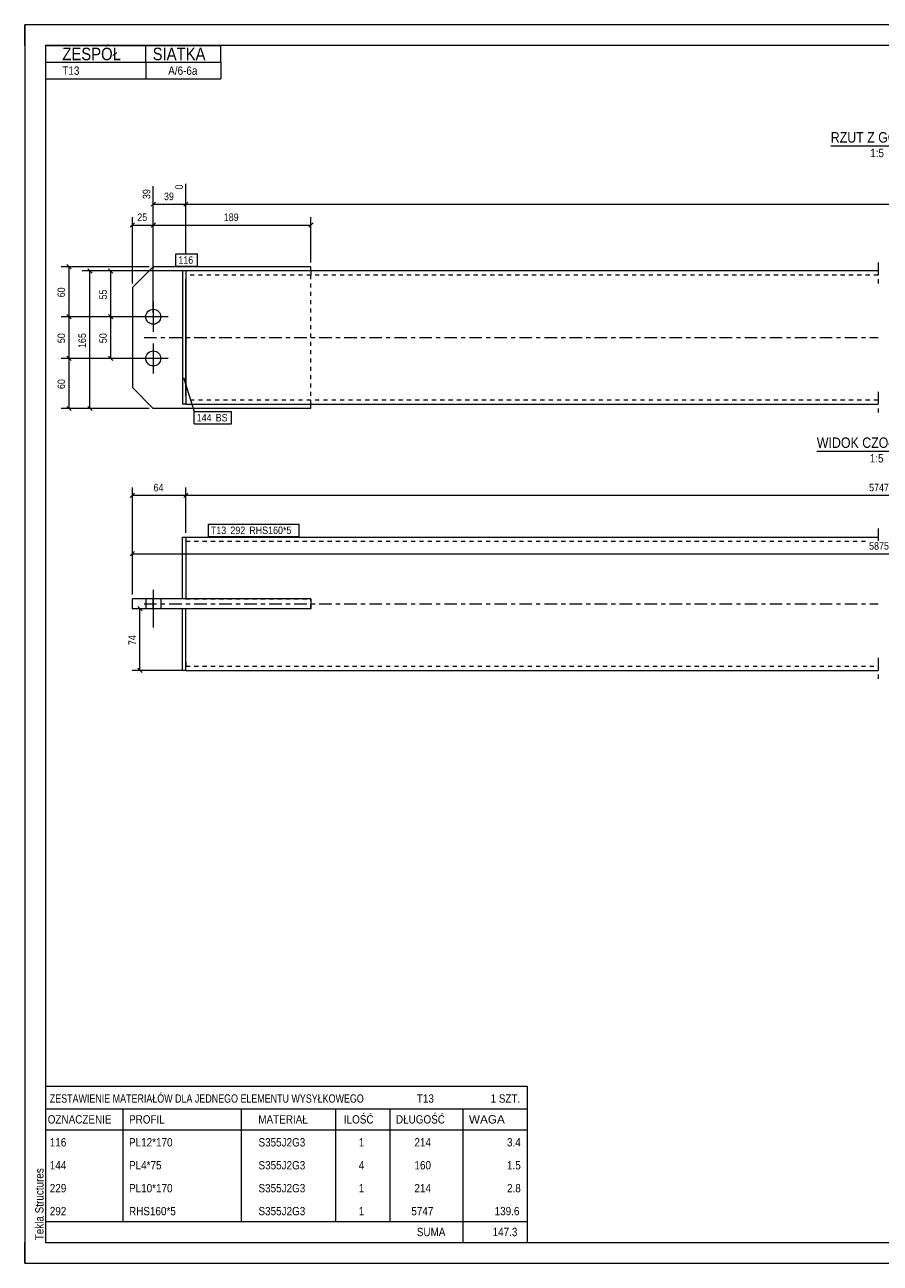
# Model space of a CAD drawing. Header units: millimetres. Extents: x 0 to 420, y 0 to 297.
# Tile 1 of 2: x 0 to 205, y 0 to 297. Entities that reach past the tile are written whole.
import ezdxf

# ---------------------------------------------------------------- set-up
doc = ezdxf.new("R2010")
doc.units = ezdxf.units.MM
for name, pattern in [('XKITLINE00', [0]), ('XKITLINE01', [4, 1, -1, 1, -1]), ('XKITLINE03', [6, 3, -1, 1, -1])]:
    doc.linetypes.add(name, pattern=pattern)
for name, color, linetype, lineweight in [('Arkusz rysunku', 3, 'Continuous', 0), ('Element', 2, 'Continuous', 0), ('Inny typ obiektu', 7, 'Continuous', 0), ('Wymiar', 4, 'Continuous', 0), ('Znak elementu', 2, 'Continuous', 0), ('Śruba', 3, 'Continuous', 0)]:
    doc.layers.add(name, color=color, linetype=linetype, lineweight=lineweight)
doc.styles.add('ARIAL', font='ARIAL.TTF')

msp = doc.modelspace()

# ---------------------------------------------------------------- linework, layer by layer
at = {"layer": 'Arkusz rysunku', "linetype": 'XKITLINE00', "lineweight": 0}
for p, q in [((420, 297), (0, 297)), ((0, 297), (0, 0)), ((0, 292), (0, 297)), ((5, 297), (0, 297)), ((415, 292), (5, 292)), ((5, 292), (5, 5)), ((0, 0), (0, 5)), ((5, 5), (415, 5)), ((0, 0), (420, 0))]:
    msp.add_line(p, q, dxfattribs=at)
at = {"layer": 'Element', "linetype": 'XKITLINE00', "lineweight": 0}
for p, q in [((30.82, 238.98), (25.82, 233.98)), ((68.62, 238.98), (30.82, 238.98)), ((38.62, 237.98), (37.82, 237.98)), ((37.82, 237.98), (37.82, 205.98)), ((204.62, 237.98), (38.62, 237.98)), ((38.62, 237.98), (38.62, 205.98)), ((68.62, 237.98), (68.62, 238.98)), ((38.62, 207.98), (38.62, 235.98)), ((25.82, 233.98), (25.82, 209.98)), ((30.82, 204.98), (25.82, 209.98)), ((68.62, 204.98), (30.82, 204.98)), ((38.62, 205.98), (37.82, 205.98)), ((38.62, 205.98), (204.62, 205.98)), ((68.62, 204.98), (68.62, 205.98)), ((37.82, 159.36), (37.82, 174.16)), ((37.82, 174.16), (38.62, 174.16)), ((38.62, 174.16), (204.62, 174.16)), ((38.62, 174.16), (38.62, 159.36)), ((38.62, 172.16), (38.62, 159.36)), ((68.62, 159.36), (25.82, 159.36)), ((25.82, 156.96), (25.82, 159.36)), ((30.82, 156.96), (30.82, 159.36)), ((68.62, 159.36), (68.62, 156.96)), ((68.62, 156.96), (25.82, 156.96)), ((37.82, 142.16), (37.82, 156.96)), ((38.62, 144.16), (38.62, 156.96)), ((38.62, 142.16), (38.62, 156.96)), ((38.62, 142.16), (37.82, 142.16)), ((38.62, 142.16), (204.62, 142.16))]:
    msp.add_line(p, q, dxfattribs=at)
at = {"layer": 'Element', "linetype": 'XKITLINE01', "lineweight": 0}
for p, q in [((38.62, 237.98), (37.82, 237.98)), ((37.82, 237.98), (37.82, 205.98)), ((38.62, 237.98), (38.62, 207.98)), ((38.62, 237.98), (38.62, 205.98)), ((68.62, 237.98), (68.62, 236.98)), ((68.62, 205.98), (68.62, 237.98)), ((204.62, 236.98), (38.62, 236.98)), ((38.62, 207.98), (38.62, 205.98)), ((38.62, 205.98), (37.82, 205.98)), ((204.62, 206.98), (38.62, 206.98)), ((68.62, 205.98), (68.62, 206.98)), ((68.62, 206.13), (68.62, 205.98)), ((68.62, 205.98), (68.62, 206.13)), ((38.62, 174.16), (38.62, 172.16)), ((38.62, 173.16), (202.09, 173.16)), ((38.62, 159.36), (37.82, 159.36)), ((38.62, 159.36), (68.62, 159.36)), ((68.62, 159.36), (68.62, 156.96)), ((68.62, 156.96), (68.62, 159.36)), ((38.62, 156.96), (37.82, 156.96)), ((68.62, 156.96), (38.62, 156.96)), ((38.62, 144.16), (38.62, 142.16)), ((38.62, 143.16), (204.62, 143.16))]:
    msp.add_line(p, q, dxfattribs=at)
at = {"layer": 'Element', "linetype": 'XKITLINE03', "lineweight": 0}
for p, q in [((204.62, 239.98), (204.62, 234.98)), ((28.62, 221.98), (204.62, 221.98)), ((204.62, 208.98), (204.62, 203.98)), ((204.62, 176.16), (204.62, 173.28)), ((28.62, 158.16), (204.62, 158.16)), ((204.62, 145.16), (204.62, 140.16))]:
    msp.add_line(p, q, dxfattribs=at)
at = {"layer": 'Inny typ obiektu', "linetype": 'XKITLINE00', "lineweight": 0}
for p, q in [((5, 292), (47, 292)), ((5, 292), (5, 288)), ((29, 288), (29, 292)), ((47, 288), (47, 292)), ((5, 288), (47, 288)), ((5, 288), (5, 284)), ((29, 288), (29, 284)), ((47, 288), (47, 284)), ((5, 284), (47, 284)), ((193.26, 268), (215.86, 268)), ((189.92, 194.78), (219, 194.78)), ((5, 42.5), (5, 37)), ((5, 42.5), (120.5, 42.5)), ((120.5, 42.5), (120.5, 37)), ((5, 37), (5, 32)), ((5, 37), (120.5, 37)), ((23.5, 37), (23.5, 32)), ((52, 32), (52, 37)), ((74.5, 37), (74.5, 32)), ((87.5, 37), (87.5, 32)), ((105, 37), (105, 32)), ((120.5, 37), (120.5, 32)), ((5, 32), (120.5, 32)), ((5, 32), (5, 26.5)), ((23.5, 32), (23.5, 26.5)), ((52, 26.5), (52, 32)), ((74.5, 32), (74.5, 26.5)), ((87.5, 32), (87.5, 26.5)), ((105, 32), (105, 26.5)), ((120.5, 32), (120.5, 26.5)), ((5, 26.5), (5, 21)), ((23.5, 26.5), (23.5, 21)), ((52, 21), (52, 26.5)), ((74.5, 26.5), (74.5, 21)), ((87.5, 26.5), (87.5, 21)), ((105, 26.5), (105, 21)), ((120.5, 26.5), (120.5, 21)), ((5, 21), (5, 15.5)), ((23.5, 21), (23.5, 15.5)), ((52, 15.5), (52, 21)), ((74.5, 21), (74.5, 15.5)), ((87.5, 21), (87.5, 15.5)), ((105, 21), (105, 15.5)), ((120.5, 21), (120.5, 15.5)), ((5, 15.5), (5, 10)), ((23.5, 15.5), (23.5, 10)), ((52, 10), (52, 15.5)), ((74.5, 15.5), (74.5, 10)), ((87.5, 15.5), (87.5, 10)), ((105, 15.5), (105, 10)), ((120.5, 15.5), (120.5, 10)), ((5, 10), (5, 5)), ((5, 10), (120.5, 10)), ((105, 10), (105, 5)), ((120.5, 10), (120.5, 5)), ((5, 5), (120.5, 5))]:
    msp.add_line(p, q, dxfattribs=at)
at = {"layer": 'Wymiar', "linetype": 'XKITLINE00', "lineweight": 0}
for p, q in [((38.62, 242.08), (38.62, 258.83)), ((38.62, 242.08), (38.62, 258.83)), ((30.82, 227.98), (30.82, 258.27)), ((31.33, 254.49), (30.31, 253.47)), ((30.82, 253.98), (38.62, 253.98)), ((39.13, 254.49), (38.11, 253.47)), ((39.13, 254.49), (38.11, 253.47)), ((38.62, 253.98), (379.42, 253.98)), ((26.33, 249.49), (25.31, 248.47)), ((25.82, 234.98), (25.82, 250.84)), ((31.33, 249.49), (30.31, 248.47)), ((31.33, 249.49), (30.31, 248.47)), ((30.82, 227.98), (30.82, 250.84)), ((30.82, 227.98), (30.82, 250.84)), ((69.13, 249.49), (68.11, 248.47)), ((68.62, 239.98), (68.62, 250.84)), ((25.82, 248.98), (30.82, 248.98)), ((30.82, 248.98), (68.62, 248.98)), ((29.82, 238.98), (8.76, 238.98)), ((10.11, 239.49), (11.13, 238.47)), ((10.62, 226.98), (10.62, 238.98)), ((37.62, 237.98), (13.76, 237.98)), ((15.11, 238.49), (16.13, 237.47)), ((15.62, 204.98), (15.62, 237.98)), ((37.62, 237.98), (18.76, 237.98)), ((20.11, 238.49), (21.13, 237.47)), ((20.62, 226.98), (20.62, 237.98)), ((38.62, 238.98), (38.62, 239.08)), ((38.62, 238.98), (38.62, 239.08)), ((29.82, 226.98), (8.76, 226.98)), ((29.82, 226.98), (8.76, 226.98)), ((10.11, 227.49), (11.13, 226.47)), ((10.11, 227.49), (11.13, 226.47)), ((10.62, 216.98), (10.62, 226.98)), ((29.82, 226.98), (18.76, 226.98)), ((29.82, 226.98), (18.76, 226.98)), ((20.11, 227.49), (21.13, 226.47)), ((20.11, 227.49), (21.13, 226.47)), ((20.62, 216.98), (20.62, 226.98)), ((29.82, 216.98), (8.76, 216.98)), ((29.82, 216.98), (8.76, 216.98)), ((10.11, 217.49), (11.13, 216.47)), ((10.11, 217.49), (11.13, 216.47)), ((10.62, 204.98), (10.62, 216.98)), ((29.82, 216.98), (18.76, 216.98)), ((20.11, 217.49), (21.13, 216.47)), ((29.82, 204.98), (8.76, 204.98)), ((10.11, 205.49), (11.13, 204.47)), ((29.82, 204.98), (13.76, 204.98)), ((15.11, 205.49), (16.13, 204.47)), ((26.33, 184.67), (25.31, 183.65)), ((25.82, 160.36), (25.82, 186.02)), ((25.82, 184.16), (38.62, 184.16)), ((39.13, 184.67), (38.11, 183.65)), ((39.13, 184.67), (38.11, 183.65)), ((38.62, 175.16), (38.62, 186.02)), ((38.62, 175.16), (38.62, 186.02)), ((38.62, 184.16), (371.62, 184.16)), ((26.33, 170.67), (25.31, 169.65)), ((25.82, 160.36), (25.82, 172.02)), ((25.82, 170.16), (384.42, 170.16)), ((27.11, 157.47), (28.13, 156.45)), ((36.82, 156.96), (25.76, 156.96)), ((27.62, 142.16), (27.62, 156.96)), ((27.11, 142.67), (28.13, 141.65)), ((37.62, 142.16), (25.76, 142.16))]:
    msp.add_line(p, q, dxfattribs=at)
at = {"layer": 'Znak elementu', "linetype": 'XKITLINE00', "lineweight": 0}
for p, q in [((36.22, 242.08), (41.43, 242.08)), ((36.22, 239.08), (36.22, 242.08)), ((41.43, 239.08), (41.43, 242.08)), ((36.22, 239.08), (41.43, 239.08)), ((38.04, 212.44), (40.63, 204.28)), ((40.63, 204.28), (49.57, 204.28)), ((40.63, 201.28), (40.63, 204.28)), ((49.57, 201.28), (49.57, 204.28)), ((40.63, 201.28), (49.57, 201.28)), ((44.02, 177.26), (65.78, 177.26)), ((44.02, 174.26), (44.02, 177.26)), ((65.78, 174.26), (65.78, 177.26)), ((44.02, 174.26), (65.78, 174.26))]:
    msp.add_line(p, q, dxfattribs=at)
at = {"layer": 'Śruba', "linetype": 'XKITLINE00', "lineweight": 0}
for p, q in [((30.82, 230.58), (30.82, 223.38)), ((34.42, 226.98), (27.22, 226.98)), ((30.82, 220.58), (30.82, 213.38)), ((34.42, 216.98), (27.22, 216.98)), ((30.82, 161.46), (30.82, 152.46)), ((30.82, 161.46), (30.82, 152.46)), ((29.02, 159.36), (29.02, 156.96)), ((29.02, 159.36), (29.02, 156.96)), ((32.62, 159.36), (32.62, 156.96)), ((32.62, 159.36), (32.62, 156.96))]:
    msp.add_line(p, q, dxfattribs=at)
for centre in [(30.82, 226.98), (30.82, 216.98)]:
    msp.add_circle(centre, 1.8, dxfattribs=at)

# ---------------------------------------------------------------- texts
at = {"layer": 'Arkusz rysunku', "style": 'ARIAL', "width": 0.85}
msp.add_text('Tekla Structures', height=2, rotation=90, dxfattribs=at).set_placement((4.5, 5.5))
at = {"layer": 'Inny typ obiektu', "style": 'ARIAL'}
for s, height, width, p in [('ZESPÓŁ', 3, 0.85, (9, 288.5)), ('SIATKA', 3, 0.85, (30.66, 288.5)), ('T13', 2, 0.85, (9, 285)), ('A/6-6a', 2, 0.85, (34.4, 285)), ('RZUT Z GÓRY', 2.5, 0.85, (193.26, 268.75)), ('1:5', 2, 0.85, (202.71, 265.25)), ('WIDOK CZOŁOWY', 2.5, 0.85, (189.92, 195.53)), ('1:5', 2, 0.85, (202.61, 192.03)), ('ZESTAWIENIE MATERIAŁÓW DLA JEDNEGO ELEMENTU WYSYŁKOWEGO', 2, 0.765, (6, 38.5)), ('T13', 2, 0.85, (94, 38.5)), ('1', 2, 0.85, (111.69, 38.5)), (' SZT.', 2, 0.85, (113, 38.5)), ('MATERIAŁ', 2, 0.85, (56, 33.5)), ('ILOŚĆ', 2, 0.85, (76.5, 33.5)), ('DŁUGOŚĆ', 2, 0.85, (89, 33.5)), ('OZNACZENIE', 2, 0.85, (5.5, 33.5)), ('PROFIL', 2, 0.85, (25, 33.5)), ('WAGA', 2, 1.008832, (106.5, 33.5)), ('116', 2, 0.85, (6, 28)), ('PL12*170', 2, 0.85, (25, 28)), ('S355J2G3', 2, 0.85, (56.04, 28)), ('1', 2, 0.85, (80.09, 28)), ('214', 2, 0.85, (93.44, 28)), ('3.4', 2, 0.85, (115.63, 28)), ('144', 2, 0.85, (6, 22.5)), ('PL4*75', 2, 0.85, (25, 22.5)), ('S355J2G3', 2, 0.85, (56.04, 22.5)), ('4', 2, 0.85, (80.09, 22.5)), ('160', 2, 0.85, (93.44, 22.5)), ('1.5', 2, 0.85, (115.63, 22.5)), ('229', 2, 0.85, (6, 17)), ('PL10*170', 2, 0.85, (25, 17)), ('S355J2G3', 2, 0.85, (56.04, 17)), ('1', 2, 0.85, (80.09, 17)), ('214', 2, 0.85, (93.44, 17)), ('2.8', 2, 0.85, (115.63, 17)), ('292', 2, 0.85, (6, 11.5)), ('RHS160*5', 2, 0.85, (25, 11.5)), ('S355J2G3', 2, 0.85, (56.04, 11.5)), ('1', 2, 0.85, (80.09, 11.5)), ('5747', 2, 0.85, (92.7, 11.5)), ('139.6', 2, 0.85, (112.67, 11.5)), ('SUMA', 2, 0.85, (94, 6.5)), ('147.3', 2, 0.85, (112.17, 6.5))]:
    msp.add_text(s, height=height, dxfattribs=dict(at, width=width)).set_placement(p)
at = {"layer": 'Wymiar', "style": 'ARIAL', "width": 0.85}
for s, p in [('0', (37.9, 257.5)), ('39', (30.1, 255.2)), ('60', (9.66, 231.64)), ('55', (19.66, 231.14)), ('50', (9.66, 220.64)), ('165', (14.66, 219.48)), ('50', (19.66, 220.64)), ('60', (9.66, 209.64)), ('74', (26.66, 148.22))]:
    msp.add_text(s, height=1.8, rotation=90.0002, dxfattribs=at).set_placement(p)
for s, p in [('39', (33.38, 254.94)), ('25', (26.98, 249.94)), ('189', (47.72, 249.94)), ('64', (30.88, 185.12)), ('5747', (202.45, 185.12)), ('5875', (202.45, 171.12))]:
    msp.add_text(s, height=1.8, dxfattribs=at).set_placement(p)
at = {"layer": 'Znak elementu', "style": 'ARIAL', "width": 0.85}
for s, p in [('116', (36.82, 239.68)), ('144', (41.23, 201.88)), ('BS', (45.77, 201.88)), ('T13', (44.62, 174.86)), ('292', (49.3, 174.86)), ('RHS160*5', (53.84, 174.86))]:
    msp.add_text(s, height=1.8, dxfattribs=at).set_placement(p)

doc.saveas('drawing.dxf')
